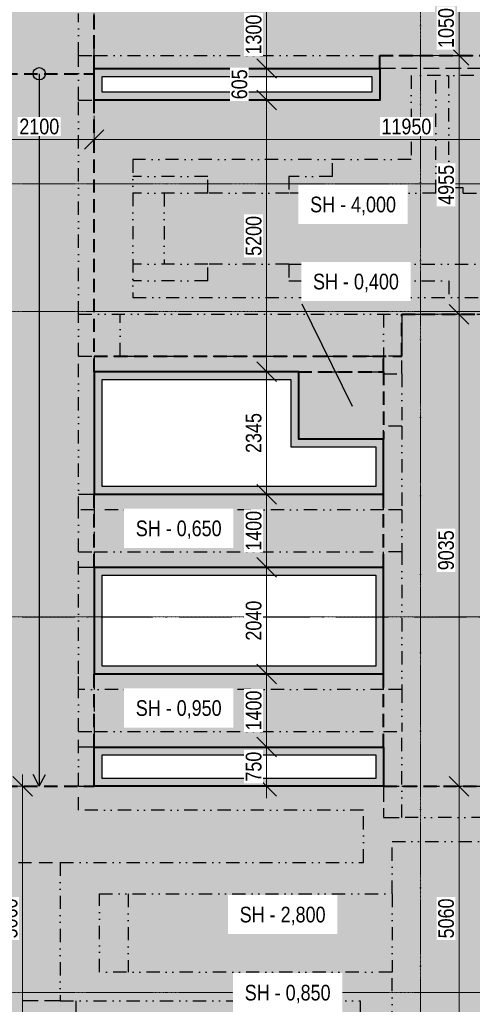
# Model space of a CAD drawing. Header units: millimetres. Extents: x -2694 to 670324, y -147023 to 76385.
# Tile 27 of 51: x 269974 to 278634, y 33526 to 52374. Entities that reach past the tile are written whole.
import ezdxf

# ---------------------------------------------------------------- set-up
doc = ezdxf.new("R2010")
doc.units = ezdxf.units.MM
doc.header["$LTSCALE"] = 10
for name, pattern in [('Carkovana 0.5x', [0.14, 0.1, -0.04]), ('Cerchovana 2x', [0.5, 0.3, -0.1, 0, -0.1]), ('DASHDOT', [25.4, 12.7, -6.35, 0, -6.35]), ('DASHED', [19.05, 12.7, -6.35]), ('DIVIDE', [31.75, 12.7, -6.35, 0, -6.35, 0, -6.35]), ('Teckovana', [0.06, 0, -0.06]), ('Čerchovaná 20mm', [3000, 2000, -500, 0, -500])]:
    doc.linetypes.add(name, pattern=pattern)
doc.layers.get('0').update_dxf_attribs({"lineweight": 20})
doc.layers.get('Defpoints').update_dxf_attribs({"lineweight": 20})
doc.layers.add('_A_OSY_HPFM', color=253, linetype='DASHDOT', lineweight=13)
doc.layers.add('A_KOTY', color=7, linetype='Continuous', lineweight=13)
doc.layers.add('A_SRAFY_ZB', color=7, linetype='Continuous', lineweight=13, true_color=0xc8c8c8, transparency=0.3)
doc.layers.add('B_PUD_ZAKLAD_TENKA_PODKLADNI_BETON_A_H.I.', color=7, linetype='Continuous', lineweight=30, true_color=0x05ff44)
doc.layers.add('B_PUD_ZAKLAD_TUCNA_ZAKLAD_SPARA', color=7, linetype='Continuous', lineweight=40, true_color=0xff054b)
doc.layers.add('Rastr', color=252, linetype='Teckovana', lineweight=20, plot=False)
doc.layers.add('Standard', color=131, linetype='Continuous', lineweight=20, transparency=0.25)
doc.styles.add('KÓTY', font='ARIALN.TTF')
doc.dimstyles.new('INPROS - 150', dxfattribs={"dimscale": 150, "dimtxt": 2, "dimasz": 2.5, "dimexe": 1.5, "dimexo": 2, "dimtad": 1, "dimdec": 0, "dimrnd": 5, "dimtxsty": 'KÓTY', "dimblk": 'OBLIQUE', "dimcen": 2.5, "dimdle": 1.5, "dimadec": 0, "dimazin": 0, "dimtfac": 1, "dimtdec": 0, "dimtmove": 2, "dimatfit": 3, "dimldrblk": 'OBLIQUE', "dimfxl": 6, "dimfxlon": 1, "dimtfill": 1, "dimlwd": -1, "dimlwe": -1, "dimarcsym": 0})

# ---------------------------------------------------------------- blocks, each defined once
blk = doc.blocks.new('OSY_HPFM')
at = {"layer": '_A_OSY_HPFM', "color": 7, "linetype": 'Čerchovaná 20mm', "lineweight": 9, "ltscale": 0.05, "transparency": 33554641}
for p, q in [((277640, -1496), (277640, 75185)), ((-1494, 49230), (294943, 49230)), ((-1494, 46790), (294943, 46790)), ((-1494, 40940), (294943, 40940)), ((-1494, 33750), (294943, 33750))]:
    blk.add_line(p, q, dxfattribs=at)
blk = doc.blocks.new('rastr jirka netisk')
at = {"layer": 'Rastr', "linetype": 'Cerchovana 2x', "lineweight": 5, "transparency": 33554508}
for p, q in [((277640, 260892), (277640, 199255)), ((300474, 234478), (185603, 234478)), ((300474, 232038), (185603, 232038)), ((300474, 226188), (185603, 226188)), ((300474, 218998), (185603, 218998))]:
    blk.add_line(p, q, dxfattribs=at)
blk = doc.blocks.new('tvar betonu')
at = {"layer": 'Standard', "color": 13, "linetype": 'DIVIDE', "lineweight": 25, "ltscale": 2, "true_color": 0xff5252, "transparency": 33554687}
for p, q in [((271099, 51690), (271099, 52490)), ((271399, 51690), (271398, 52490)), ((271099, 50835), (271099, 51690)), ((271099, 51690), (271399, 51690)), ((271399, 51690), (276862, 51690)), ((276862, 50835), (276862, 51690)), ((276862, 51690), (279262, 51690)), ((276862, 51440), (271399, 51440)), ((271399, 51440), (271399, 50835)), ((277462, 51305), (277462, 49695)), ((278662, 51305), (277462, 51305)), ((277937, 49055), (277937, 51305)), ((278187, 49155), (278187, 51305)), ((271099, 46735), (271099, 50835)), ((271099, 50835), (276862, 50835)), ((272139, 49695), (272139, 47055)), ((277462, 49695), (272139, 49695)), ((275959, 49375), (275959, 49695)), ((273574, 49375), (272139, 49375)), ((273574, 49055), (273574, 49375)), ((275124, 49375), (275124, 49055)), ((275959, 49375), (275124, 49375)), ((273574, 49055), (272139, 49055)), ((272739, 49055), (272739, 47695)), ((275124, 49055), (273574, 49055)), ((277937, 49055), (275124, 49055)), ((278209, 49055), (277937, 49055)), ((278459, 49155), (278187, 49155)), ((278209, 49155), (278209, 49055)), ((278459, 49055), (278459, 49155)), ((278459, 49055), (280309, 49055)), ((273574, 47695), (272139, 47695)), ((273574, 47375), (273574, 47695)), ((275124, 47695), (273574, 47695)), ((275124, 47695), (275124, 47375)), ((275124, 47695), (280309, 47695)), ((273574, 47375), (272139, 47375)), ((275124, 47375), (278184, 47375)), ((278184, 47375), (278184, 47055)), ((272139, 47055), (280309, 47055)), ((271099, 45935), (271099, 46735)), ((271099, 46735), (283347, 46735)), ((271899, 45935), (271899, 46735)), ((276937, 46735), (276937, 45935)), ((271099, 42990), (271099, 45935)), ((271099, 45935), (271399, 45935)), ((271399, 45935), (276937, 45935)), ((277287, 45935), (276287, 45935)), ((276937, 45935), (276937, 45595)), ((277287, 45935), (276937, 45935)), ((277287, 45595), (277287, 45935)), ((271399, 45635), (271399, 43290)), ((275312, 45635), (271399, 45635)), ((275312, 44345), (275312, 45635)), ((275312, 45635), (276937, 45635)), ((276937, 45595), (277287, 45595)), ((277287, 45595), (277287, 44595)), ((276937, 42990), (276937, 44595)), ((277287, 44595), (276937, 44595)), ((277287, 44595), (277287, 42990)), ((276937, 44345), (275312, 44345)), ((271399, 43290), (276937, 43290)), ((271399, 42990), (271099, 42990)), ((271099, 42190), (271099, 42990)), ((276937, 42990), (271399, 42990)), ((277287, 42990), (276937, 42990)), ((277287, 42990), (277287, 42190)), ((271099, 39850), (271099, 42190)), ((271099, 42190), (271399, 42190)), ((271399, 42190), (276937, 42190)), ((276937, 39550), (276937, 42190)), ((277287, 42190), (276937, 42190)), ((277287, 42190), (277287, 39550)), ((271399, 41890), (271399, 39850)), ((276937, 41890), (271399, 41890)), ((271099, 39550), (271099, 39850)), ((271399, 39850), (276937, 39850)), ((276937, 39550), (271099, 39550)), ((271099, 38750), (271099, 39550)), ((277287, 39550), (276937, 39550)), ((277287, 39550), (277287, 38750)), ((271099, 37700), (271099, 38750)), ((271099, 38750), (271399, 38750)), ((271399, 38750), (276937, 38750)), ((276937, 37700), (276937, 38750)), ((276937, 38750), (277287, 38750)), ((277287, 37100), (277287, 38750)), ((276937, 38450), (271399, 38450)), ((271399, 38450), (271399, 37700)), ((271099, 37240), (271099, 37700)), ((271099, 37700), (276937, 37700)), ((276554, 37240), (271099, 37240)), ((276554, 36240), (276554, 37240)), ((281412, 37100), (277287, 37100)), ((277099, 35640), (277099, 36640)), ((277099, 36640), (281599, 36640)), ((277099, 35640), (277099, 36640)), ((277099, 36640), (281599, 36640)), ((269949, 36240), (270349, 36240)), ((270349, 36240), (270749, 36240)), ((270749, 36240), (270749, 33590)), ((270749, 36240), (276554, 36240)), ((271499, 34140), (271499, 35640)), ((271499, 35640), (277099, 35640)), ((271499, 34140), (271499, 35640)), ((271499, 35640), (277099, 35640)), ((272049, 35640), (272049, 34140)), ((277099, 35640), (277099, 34140)), ((277099, 34140), (271499, 34140)), ((277099, 34140), (271499, 34140)), ((277099, 33140), (277099, 34140)), ((277099, 33140), (277099, 34140)), ((270749, 33590), (276491, 33590)), ((270749, 32990), (270749, 33590)), ((271049, 33590), (271049, 33290)), ((276491, 33590), (276491, 32640))]:
    blk.add_line(p, q, dxfattribs=at)
at = {"layer": 'Standard', "color": 13, "linetype": 'Carkovana 0.5x', "lineweight": 25, "ltscale": 300, "true_color": 0xff5252, "transparency": 33554687}
for p, q in [((271396, 51439), (271399, 51690)), ((271399, 51690), (271399, 51440)), ((271398, 51440), (271396, 51439)), ((271398, 51440), (271399, 51440)), ((279262, 51440), (276862, 51440)), ((277287, 46735), (277287, 45935)), ((271399, 45935), (271399, 45635)), ((271099, 43290), (271399, 43290)), ((271399, 43290), (271399, 42990)), ((271399, 42990), (271399, 42190)), ((271399, 42190), (271399, 41890)), ((271399, 41890), (271099, 41890)), ((271399, 39850), (271399, 38750)), ((271399, 38750), (271399, 38450)), ((271399, 38450), (271099, 38450)), ((276937, 37700), (276937, 37100)), ((276937, 37700), (277287, 37700)), ((277287, 37700), (281412, 37700)), ((276937, 37100), (277287, 37100)), ((270749, 33590), (269949, 33590))]:
    blk.add_line(p, q, dxfattribs=at)
blk = doc.blocks.new('_Oblique')
at = {"color": 0, "linetype": 'ByBlock', "lineweight": -2}
blk.add_line((-0.5, -0.5), (0.5, 0.5), dxfattribs=at)
blk = doc.blocks.new('*D127')
at = {"layer": 'A_KOTY', "color": 0, "transparency": 16777216}
for p, q in [((278380, 46510), (278380, 51915)), ((277587, 51690), (278605, 51690)), ((277587, 46735), (278605, 46735))]:
    blk.add_line(p, q, dxfattribs=at)
at = {"layer": 'Defpoints', "color": 0, "transparency": 16777216}
for p in [(277287, 51690), (278380, 51690), (277287, 46735)]:
    blk.add_point(p, dxfattribs=at)
at = {"layer": 'A_KOTY', "color": 0, "transparency": 16777216, "xscale": 375, "yscale": 375, "zscale": 375}
for p, rotation in [((278380, 51690), 90), ((278380, 46735), 270)]:
    blk.add_blockref('_Oblique', p, dxfattribs=dict(at, rotation=rotation))
at = {"layer": 'A_KOTY', "color": 0, "transparency": 16777216, "insert": (278133, 49212), "char_height": 300, "attachment_point": 5, "rotation": 90, "style": 'KÓTY', "bg_fill": 3, "box_fill_scale": 1.1, "bg_fill_color": 256, "bg_fill_true_color": 13158600, "bg_fill_transparency": 0}
blk.add_mtext('4955', dxfattribs=at)
blk = doc.blocks.new('*D128')
at = {"layer": 'A_KOTY', "color": 0, "transparency": 16777216}
for p, q in [((278380, 46960), (278380, 37475)), ((278380, 46735), (278605, 46735)), ((278380, 37700), (278605, 37700))]:
    blk.add_line(p, q, dxfattribs=at)
at = {"layer": 'Defpoints', "color": 0, "transparency": 16777216}
for p in [(278380, 46735), (278380, 37700), (278380, 37700)]:
    blk.add_point(p, dxfattribs=at)
at = {"layer": 'A_KOTY', "color": 0, "transparency": 16777216, "xscale": 375, "yscale": 375, "zscale": 375}
for p, rotation in [((278380, 46735), 90), ((278380, 37700), 270)]:
    blk.add_blockref('_Oblique', p, dxfattribs=dict(at, rotation=rotation))
at = {"layer": 'A_KOTY', "color": 0, "transparency": 16777216, "insert": (278133, 42217), "char_height": 300, "attachment_point": 5, "rotation": 90, "style": 'KÓTY', "bg_fill": 3, "box_fill_scale": 1.1, "bg_fill_color": 256, "bg_fill_true_color": 13158600, "bg_fill_transparency": 0}
blk.add_mtext('9035', dxfattribs=at)
blk = doc.blocks.new('*D129')
at = {"layer": 'A_KOTY', "color": 0, "transparency": 16777216}
for p, q in [((278380, 37925), (278380, 32415)), ((278380, 37700), (278605, 37700)), ((277689, 32640), (278605, 32640))]:
    blk.add_line(p, q, dxfattribs=at)
at = {"layer": 'Defpoints', "color": 0, "transparency": 16777216}
for p in [(278380, 37700), (277389, 32640), (278380, 32640)]:
    blk.add_point(p, dxfattribs=at)
at = {"layer": 'A_KOTY', "color": 0, "transparency": 16777216, "xscale": 375, "yscale": 375, "zscale": 375}
for p, rotation in [((278380, 37700), 90), ((278380, 32640), 270)]:
    blk.add_blockref('_Oblique', p, dxfattribs=dict(at, rotation=rotation))
at = {"layer": 'A_KOTY', "color": 0, "transparency": 16777216, "insert": (278133, 35170), "char_height": 300, "attachment_point": 5, "rotation": 90, "style": 'KÓTY', "bg_fill": 3, "box_fill_scale": 1.1, "bg_fill_color": 256, "bg_fill_true_color": 13158600, "bg_fill_transparency": 0}
blk.add_mtext('5060', dxfattribs=at)
blk = doc.blocks.new('*D132')
at = {"layer": 'A_KOTY', "color": 0, "transparency": 16777216}
for p, q in [((278380, 51465), (278380, 52965)), ((277940, 52740), (278605, 52740)), ((277587, 51690), (278605, 51690))]:
    blk.add_line(p, q, dxfattribs=at)
at = {"layer": 'Defpoints', "color": 0, "transparency": 16777216}
for p in [(277640, 52740), (278380, 52740), (277287, 51690)]:
    blk.add_point(p, dxfattribs=at)
at = {"layer": 'A_KOTY', "color": 0, "transparency": 16777216, "xscale": 375, "yscale": 375, "zscale": 375}
for p, rotation in [((278380, 52740), 90), ((278380, 51690), 270)]:
    blk.add_blockref('_Oblique', p, dxfattribs=dict(at, rotation=rotation))
at = {"layer": 'A_KOTY', "color": 0, "transparency": 16777216, "insert": (278133, 52215), "char_height": 300, "attachment_point": 5, "rotation": 90, "style": 'KÓTY', "bg_fill": 3, "box_fill_scale": 1.1, "bg_fill_color": 256, "bg_fill_true_color": 13158600, "bg_fill_transparency": 0}
blk.add_mtext('1050', dxfattribs=at)
blk = doc.blocks.new('*D133')
at = {"layer": 'A_KOTY', "color": 0, "transparency": 16777216}
for p, q in [((274698, 52964), (274698, 51215)), ((273798, 52739), (274923, 52739)), ((275598, 51440), (274473, 51440))]:
    blk.add_line(p, q, dxfattribs=at)
at = {"layer": 'Defpoints', "color": 0, "transparency": 16777216}
for p in [(271398, 52739), (274698, 51440), (276862, 51440)]:
    blk.add_point(p, dxfattribs=at)
at = {"layer": 'A_KOTY', "color": 0, "transparency": 16777216, "xscale": 375, "yscale": 375, "zscale": 375}
for p, rotation in [((274698, 52739), 90), ((274698, 51440), 270)]:
    blk.add_blockref('_Oblique', p, dxfattribs=dict(at, rotation=rotation))
at = {"layer": 'A_KOTY', "color": 0, "transparency": 16777216, "insert": (274451, 52090), "char_height": 300, "attachment_point": 5, "rotation": 90, "style": 'KÓTY', "bg_fill": 3, "box_fill_scale": 1.1, "bg_fill_color": 256, "bg_fill_true_color": 13158600, "bg_fill_transparency": 0}
blk.add_mtext('1300', dxfattribs=at)
blk = doc.blocks.new('*D134')
at = {"layer": 'A_KOTY', "color": 0, "transparency": 16777216}
for p, q in [((274698, 51665), (274698, 50610)), ((275598, 51440), (274473, 51440)), ((275598, 50835), (274473, 50835))]:
    blk.add_line(p, q, dxfattribs=at)
at = {"layer": 'Defpoints', "color": 0, "transparency": 16777216}
for p in [(276862, 51440), (274698, 50835), (276862, 50835)]:
    blk.add_point(p, dxfattribs=at)
at = {"layer": 'A_KOTY', "color": 0, "transparency": 16777216, "xscale": 375, "yscale": 375, "zscale": 375}
for p, rotation in [((274698, 51440), 90), ((274698, 50835), 270)]:
    blk.add_blockref('_Oblique', p, dxfattribs=dict(at, rotation=rotation))
at = {"layer": 'A_KOTY', "color": 0, "transparency": 16777216, "insert": (274179, 51137), "char_height": 300, "attachment_point": 5, "rotation": 90, "style": 'KÓTY', "bg_fill": 3, "box_fill_scale": 1.1, "bg_fill_color": 256, "bg_fill_true_color": 13158600, "bg_fill_transparency": 0}
blk.add_mtext('605', dxfattribs=at)
blk = doc.blocks.new('*D135')
at = {"layer": 'A_KOTY', "color": 0, "transparency": 16777216}
for p, q in [((274698, 51060), (274698, 45410)), ((275598, 50835), (274473, 50835)), ((275012, 45635), (274473, 45635))]:
    blk.add_line(p, q, dxfattribs=at)
at = {"layer": 'Defpoints', "color": 0, "transparency": 16777216}
for p in [(276862, 50835), (274698, 45635), (275312, 45635)]:
    blk.add_point(p, dxfattribs=at)
at = {"layer": 'A_KOTY', "color": 0, "transparency": 16777216, "xscale": 375, "yscale": 375, "zscale": 375}
for p, rotation in [((274698, 50835), 90), ((274698, 45635), 270)]:
    blk.add_blockref('_Oblique', p, dxfattribs=dict(at, rotation=rotation))
at = {"layer": 'A_KOTY', "color": 0, "transparency": 16777216, "insert": (274451, 48235), "char_height": 300, "attachment_point": 5, "rotation": 90, "style": 'KÓTY', "bg_fill": 3, "box_fill_scale": 1.1, "bg_fill_color": 256, "bg_fill_true_color": 13158600, "bg_fill_transparency": 0}
blk.add_mtext('5200', dxfattribs=at)
blk = doc.blocks.new('*D136')
at = {"layer": 'A_KOTY', "color": 0, "transparency": 16777216}
for p, q in [((274698, 45860), (274698, 43065)), ((275012, 45635), (274473, 45635)), ((275598, 43290), (274473, 43290))]:
    blk.add_line(p, q, dxfattribs=at)
at = {"layer": 'Defpoints', "color": 0, "transparency": 16777216}
for p in [(275312, 45635), (274698, 43290), (276937, 43290)]:
    blk.add_point(p, dxfattribs=at)
at = {"layer": 'A_KOTY', "color": 0, "transparency": 16777216, "xscale": 375, "yscale": 375, "zscale": 375}
for p, rotation in [((274698, 45635), 90), ((274698, 43290), 270)]:
    blk.add_blockref('_Oblique', p, dxfattribs=dict(at, rotation=rotation))
at = {"layer": 'A_KOTY', "color": 0, "transparency": 16777216, "insert": (274451, 44462), "char_height": 300, "attachment_point": 5, "rotation": 90, "style": 'KÓTY', "bg_fill": 3, "box_fill_scale": 1.1, "bg_fill_color": 256, "bg_fill_true_color": 13158600, "bg_fill_transparency": 0}
blk.add_mtext('2345', dxfattribs=at)
blk = doc.blocks.new('*D137')
at = {"layer": 'A_KOTY', "color": 0, "transparency": 16777216}
for p, q in [((274698, 43515), (274698, 41665)), ((275598, 43290), (274473, 43290)), ((275598, 41890), (274473, 41890))]:
    blk.add_line(p, q, dxfattribs=at)
at = {"layer": 'Defpoints', "color": 0, "transparency": 16777216}
for p in [(276937, 43290), (274698, 41890), (276937, 41890)]:
    blk.add_point(p, dxfattribs=at)
at = {"layer": 'A_KOTY', "color": 0, "transparency": 16777216, "xscale": 375, "yscale": 375, "zscale": 375}
for p, rotation in [((274698, 43290), 90), ((274698, 41890), 270)]:
    blk.add_blockref('_Oblique', p, dxfattribs=dict(at, rotation=rotation))
at = {"layer": 'A_KOTY', "color": 0, "transparency": 16777216, "insert": (274451, 42590), "char_height": 300, "attachment_point": 5, "rotation": 90, "style": 'KÓTY', "bg_fill": 3, "box_fill_scale": 1.1, "bg_fill_color": 256, "bg_fill_true_color": 13158600, "bg_fill_transparency": 0}
blk.add_mtext('1400', dxfattribs=at)
blk = doc.blocks.new('*D138')
at = {"layer": 'A_KOTY', "color": 0, "transparency": 16777216}
for p, q in [((274698, 42115), (274698, 39625)), ((275598, 41890), (274473, 41890)), ((275598, 39850), (274473, 39850))]:
    blk.add_line(p, q, dxfattribs=at)
at = {"layer": 'Defpoints', "color": 0, "transparency": 16777216}
for p in [(276937, 41890), (274698, 39850), (276937, 39850)]:
    blk.add_point(p, dxfattribs=at)
at = {"layer": 'A_KOTY', "color": 0, "transparency": 16777216, "xscale": 375, "yscale": 375, "zscale": 375}
for p, rotation in [((274698, 41890), 90), ((274698, 39850), 270)]:
    blk.add_blockref('_Oblique', p, dxfattribs=dict(at, rotation=rotation))
at = {"layer": 'A_KOTY', "color": 0, "transparency": 16777216, "insert": (274451, 40870), "char_height": 300, "attachment_point": 5, "rotation": 90, "style": 'KÓTY', "bg_fill": 3, "box_fill_scale": 1.1, "bg_fill_color": 256, "bg_fill_true_color": 13158600, "bg_fill_transparency": 0}
blk.add_mtext('2040', dxfattribs=at)
blk = doc.blocks.new('*D139')
at = {"layer": 'A_KOTY', "color": 0, "transparency": 16777216}
for p, q in [((274698, 40075), (274698, 38225)), ((275598, 39850), (274473, 39850)), ((275598, 38450), (274473, 38450))]:
    blk.add_line(p, q, dxfattribs=at)
at = {"layer": 'Defpoints', "color": 0, "transparency": 16777216}
for p in [(276937, 39850), (274698, 38450), (276937, 38450)]:
    blk.add_point(p, dxfattribs=at)
at = {"layer": 'A_KOTY', "color": 0, "transparency": 16777216, "xscale": 375, "yscale": 375, "zscale": 375}
for p, rotation in [((274698, 39850), 90), ((274698, 38450), 270)]:
    blk.add_blockref('_Oblique', p, dxfattribs=dict(at, rotation=rotation))
at = {"layer": 'A_KOTY', "color": 0, "transparency": 16777216, "insert": (274451, 39150), "char_height": 300, "attachment_point": 5, "rotation": 90, "style": 'KÓTY', "bg_fill": 3, "box_fill_scale": 1.1, "bg_fill_color": 256, "bg_fill_true_color": 13158600, "bg_fill_transparency": 0}
blk.add_mtext('1400', dxfattribs=at)
blk = doc.blocks.new('*D140')
at = {"layer": 'A_KOTY', "color": 0, "transparency": 16777216}
for p, q in [((274698, 38675), (274698, 37475)), ((275598, 38450), (274473, 38450)), ((275598, 37700), (274473, 37700))]:
    blk.add_line(p, q, dxfattribs=at)
at = {"layer": 'Defpoints', "color": 0, "transparency": 16777216}
for p in [(276937, 38450), (274698, 37700), (276937, 37700)]:
    blk.add_point(p, dxfattribs=at)
at = {"layer": 'A_KOTY', "color": 0, "transparency": 16777216, "xscale": 375, "yscale": 375, "zscale": 375}
for p, rotation in [((274698, 38450), 90), ((274698, 37700), 270)]:
    blk.add_blockref('_Oblique', p, dxfattribs=dict(at, rotation=rotation))
at = {"layer": 'A_KOTY', "color": 0, "transparency": 16777216, "insert": (274451, 38075), "char_height": 300, "attachment_point": 5, "rotation": 90, "style": 'KÓTY', "bg_fill": 3, "box_fill_scale": 1.1, "bg_fill_color": 256, "bg_fill_true_color": 13158600, "bg_fill_transparency": 0}
blk.add_mtext('750', dxfattribs=at)
blk = doc.blocks.new('*D149')
at = {"layer": 'A_KOTY', "color": 0, "transparency": 16777216}
for p, q in [((270029, 37925), (270029, 32415)), ((269599, 37700), (270254, 37700)), ((269599, 32640), (270254, 32640))]:
    blk.add_line(p, q, dxfattribs=at)
at = {"layer": 'Defpoints', "color": 0, "transparency": 16777216}
for p in [(269299, 37700), (269299, 32640), (270029, 32640)]:
    blk.add_point(p, dxfattribs=at)
at = {"layer": 'A_KOTY', "color": 0, "transparency": 16777216, "xscale": 375, "yscale": 375, "zscale": 375}
for p, rotation in [((270029, 37700), 90), ((270029, 32640), 270)]:
    blk.add_blockref('_Oblique', p, dxfattribs=dict(at, rotation=rotation))
at = {"layer": 'A_KOTY', "color": 0, "transparency": 16777216, "insert": (269782, 35170), "char_height": 300, "attachment_point": 5, "rotation": 90, "style": 'KÓTY', "bg_fill": 3, "box_fill_scale": 1.1, "bg_fill_color": 256, "bg_fill_true_color": 13158600, "bg_fill_transparency": 0}
blk.add_mtext('5060', dxfattribs=at)
blk = doc.blocks.new('*D182')
at = {"layer": 'A_KOTY', "color": 0, "transparency": 16777216}
for p, q in [((269299, 50535), (269299, 49856)), ((271399, 50535), (271399, 49856)), ((269074, 50081), (271624, 50081))]:
    blk.add_line(p, q, dxfattribs=at)
at = {"layer": 'Defpoints', "color": 0, "transparency": 16777216}
for p in [(269299, 50835), (271399, 50835), (271399, 50081)]:
    blk.add_point(p, dxfattribs=at)
at = {"layer": 'A_KOTY', "color": 0, "transparency": 16777216, "xscale": 375, "yscale": 375, "zscale": 375, "rotation": 180}
blk.add_blockref('_Oblique', (269299, 50081), dxfattribs=at)
at = {"layer": 'A_KOTY', "color": 0, "transparency": 16777216, "xscale": 375, "yscale": 375, "zscale": 375}
blk.add_blockref('_Oblique', (271399, 50081), dxfattribs=at)
at = {"layer": 'A_KOTY', "color": 0, "transparency": 16777216, "insert": (270349, 50328), "char_height": 300, "attachment_point": 5, "style": 'KÓTY', "bg_fill": 3, "box_fill_scale": 1.1, "bg_fill_color": 256, "bg_fill_true_color": 13158600, "bg_fill_transparency": 0}
blk.add_mtext('2100', dxfattribs=at)
blk = doc.blocks.new('*D183')
at = {"layer": 'A_KOTY', "color": 0, "transparency": 16777216}
for p, q in [((271399, 50535), (271399, 49856)), ((283347, 50535), (283347, 49856)), ((271174, 50081), (283572, 50081))]:
    blk.add_line(p, q, dxfattribs=at)
at = {"layer": 'Defpoints', "color": 0, "transparency": 16777216}
for p in [(271399, 50835), (283347, 50835), (283347, 50081)]:
    blk.add_point(p, dxfattribs=at)
at = {"layer": 'A_KOTY', "color": 0, "transparency": 16777216, "xscale": 375, "yscale": 375, "zscale": 375, "rotation": 180}
blk.add_blockref('_Oblique', (271399, 50081), dxfattribs=at)
at = {"layer": 'A_KOTY', "color": 0, "transparency": 16777216, "xscale": 375, "yscale": 375, "zscale": 375}
blk.add_blockref('_Oblique', (283347, 50081), dxfattribs=at)
at = {"layer": 'A_KOTY', "color": 0, "transparency": 16777216, "insert": (277373, 50328), "char_height": 300, "attachment_point": 5, "style": 'KÓTY', "bg_fill": 3, "box_fill_scale": 1.1, "bg_fill_color": 256, "bg_fill_true_color": 13158600, "bg_fill_transparency": 0}
blk.add_mtext('11950', dxfattribs=at)

msp = doc.modelspace()

# ---------------------------------------------------------------- hatches: boundary and pattern name
at = {"layer": 'A_SRAFY_ZB', "linetype": 'Continuous', "lineweight": -3}
msp.add_hatch(color=256, dxfattribs=at).paths.add_polyline_path([(287899.5, 59620), (286549.5, 59620), (286549.5, 52745), (271399.5, 52745), (271399.5, 51440), (276862.5, 51440), (276862.5, 51690), (279262.5, 51690), (279262.5, 51440), (286549.5, 51440), (286549.5, 50885), (284247, 50885), (284247, 49585), (286549.5, 49585), (286549.5, 42600), (284247, 42600), (284247, 42300), (281762, 42300), (281762, 41200), (286549.5, 41200), (286549.5, 37390), (286799.5, 37390), (286799.5, 36190), (286499.5, 36190), (286499.5, 33940), (287899.5, 33940)])
h = msp.add_hatch(color=256, dxfattribs=at)
h.paths.add_polyline_path([(270421.3, 53340), (269999.5, 53340), (269299.5, 53340.2), (269299.5, 51340), (270421.3, 51340)])
h.paths.add_polyline_path([(271399.5, 52739.1), (271399.5, 53340), (270421.3, 53340), (270421.3, 51340), (271399.5, 51340), (271399.5, 51440)])
h.paths.add_polyline_path([(270421.3, 51340), (269299.5, 51340), (269299.5, 50835), (269299.5, 45635), (269299.5, 43290), (269299.5, 41890), (269299.5, 39850), (269299.5, 38450), (269299.5, 37700), (270421.3, 37700)])
h.paths.add_polyline_path([(271399.5, 50835), (271399.5, 51340), (270421.3, 51340), (270421.3, 37700), (271399.5, 37700), (271399.5, 38450), (271399.5, 39850), (271399.5, 41890), (271399.5, 43290), (271399.5, 45635)])
h = msp.add_hatch(color=256, dxfattribs=at)
h.paths.add_polyline_path([(269299.5, 50835), (263836.5, 50835), (263836.5, 51340), (263836.5, 51690), (261436.5, 51690), (261436.5, 51340), (261436.5, 50835), (257352, 50835), (257352, 46735), (263412, 46735), (263412, 45935), (269299.5, 45935)])
h.paths.add_polyline_path([(283347, 50835), (279262.5, 50835), (279262.5, 51440), (279262.5, 51690), (276862.5, 51690), (276862.5, 51440), (276862.5, 50835), (271399.5, 50835), (271399.5, 45935), (277287, 45935), (277287, 46735), (283347, 46735)])
h = msp.add_hatch(color=256, dxfattribs=at)
h.paths.add_polyline_path([(263762, 43290), (263762, 44345), (263762, 45635), (263762, 45935), (263412, 45935), (263412, 46735), (258937, 46735), (258937, 45835), (258937, 43735), (258937, 41200), (258937, 38000), (258937, 37700), (263762, 37700), (263762, 38450), (263762, 39850), (263762, 41890)])
h.paths.add_polyline_path([(281762, 43735), (281762, 45835), (281762, 46735), (277287, 46735), (277287, 45935), (276937, 45935), (276937, 45635), (276937, 44345), (276937, 43290), (276937, 41890), (276937, 39850), (276937, 38450), (276937, 37700), (281762, 37700), (281762, 38000), (281762, 41200)])
h = msp.add_hatch(color=256, dxfattribs=at)
h.paths.add_polyline_path([(269299.5, 39850), (263762, 39850), (263762, 38450), (269299.5, 38450)])
h.paths.add_polyline_path([(269299.5, 43290), (263762, 43290), (263762, 41890), (269299.5, 41890)])
h.paths.add_polyline_path([(265387, 45635), (263762, 45635), (263762, 44345), (265387, 44345)])
h.paths.add_polyline_path([(269299.5, 45935), (263762, 45935), (263762, 45635), (265387, 45635), (269299.5, 45635)])
h.paths.add_polyline_path([(276937, 45935), (271399.5, 45935), (271399.5, 45635), (275312, 45635), (276937, 45635)])
h.paths.add_polyline_path([(276937, 45635), (275312, 45635), (275312, 44345), (276937, 44345)])
h.paths.add_polyline_path([(276937, 43290), (271399.5, 43290), (271399.5, 41890), (276937, 41890)])
h.paths.add_polyline_path([(276937, 39850), (271399.5, 39850), (271399.5, 38450), (276937, 38450)])
h = msp.add_hatch(color=256, dxfattribs=at)
h.paths.add_polyline_path([(259099.5, 32640), (265890.1, 32640), (270421.3, 32640), (270421.3, 37700), (269299.5, 37700), (263762, 37700), (258937, 37700), (255684.5, 37700), (255684.5, 36190), (255684.5, 33940), (254199.5, 33940), (252799.5, 33940), (252699.5, 33940), (252699.5, 31040), (259099.5, 31040)])
h.paths.add_polyline_path([(285014.5, 36190), (285014.5, 37390), (285014.5, 37700), (276937, 37700), (271399.5, 37700), (270421.3, 37700), (270421.3, 32640), (277388.6, 32640), (281599.5, 32640), (281599.5, 31040), (287999.5, 31040), (287999.5, 33940), (286499.5, 33940), (285014.5, 33940)])
h.paths.add_polyline_path([(277388.6, 32640), (276491.1, 32640), (276490, 29840), (277388.6, 29840)])
h.paths.add_polyline_path([(266790, 32640), (265890.1, 32640), (265890.1, 29840.8), (266790, 29840.8)])

# ---------------------------------------------------------------- linework, layer by layer
at = {"layer": 'A_KOTY', "lineweight": 25, "transparency": 33554687}
msp.add_lwpolyline([(276340.2, 44972.7), (275377.5, 46926.5)], dxfattribs=at)
at = {"layer": 'B_PUD_ZAKLAD_TENKA_PODKLADNI_BETON_A_H.I.', "transparency": 33554559, "const_width": 140}
for points in [[(271474.5, 51365), (276787.5, 51365), (276787.5, 50910), (271474.5, 50910)], [(271474.5, 45560), (275237, 45560), (275237, 44270), (276862, 44270), (276862, 43365), (271474.5, 43365)], [(271474.5, 41815), (276862, 41815), (276862, 39925), (271474.5, 39925)], [(271474.5, 38375), (276862, 38375), (276862, 37775), (271474.5, 37775)]]:
    msp.add_lwpolyline(points, close=True, dxfattribs=at)
at = {"layer": 'B_PUD_ZAKLAD_TENKA_PODKLADNI_BETON_A_H.I.'}
for points in [[(271549.5, 51290), (276712.5, 51290), (276712.5, 50985), (271549.5, 50985)], [(271549.5, 45485), (275162, 45485), (275162, 44195), (276787, 44195), (276787, 43440), (271549.5, 43440)], [(271549.5, 41740), (276787, 41740), (276787, 40000), (271549.5, 40000)], [(271549.5, 38300), (276787, 38300), (276787, 37850), (271549.5, 37850)]]:
    msp.add_lwpolyline(points, close=True, dxfattribs=at)
at = {"layer": 'B_PUD_ZAKLAD_TUCNA_ZAKLAD_SPARA', "linetype": 'DASHED', "ltscale": 2}
for points in [[(271399.5, 51440), (271399.5, 52739.1)], [(276862.5, 51440), (276862.5, 51690), (279262.5, 51690), (279262.5, 51440)], [(269299.5, 51340), (271399.5, 51340)], [(271399.5, 45635), (271399.5, 50835)], [(271399.5, 45935), (277287, 45935), (277287, 46735)], [(277287, 46735), (283347, 46735)], [(276937, 45635), (276937, 45935)], [(275312, 45635), (276937, 45635), (276937, 44345)], [(271399.5, 41890), (271399.5, 43290)], [(276937, 41890), (276937, 43290)], [(271399.5, 38450), (271399.5, 39850)], [(276937, 38450), (276937, 39850)], [(269299.5, 37700), (271399.5, 37700)], [(276937, 37700), (276937, 37700), (285014.5, 37700)]]:
    msp.add_lwpolyline(points, dxfattribs=at)
at = {"layer": 'B_PUD_ZAKLAD_TUCNA_ZAKLAD_SPARA', "lineweight": 25}
for points in [[(270349.5, 51340), (270349.5, 37700), (270231.5, 37926.7)], [(270349.5, 51340), (270349.5, 37700), (270467.5, 37926.7)]]:
    msp.add_lwpolyline(points, dxfattribs=at)
at = {"layer": 'B_PUD_ZAKLAD_TUCNA_ZAKLAD_SPARA'}
for points in [[(271399.5, 51440), (276862.5, 51440), (276862.5, 50835), (271399.5, 50835)], [(276937, 41890), (271399.5, 41890), (271399.5, 39850), (276937, 39850)], [(271399.5, 38450), (276937, 38450), (276937, 37700), (271399.5, 37700)]]:
    msp.add_lwpolyline(points, close=True, dxfattribs=at)
msp.add_lwpolyline([(275312, 45635), (271399.5, 45635), (271399.5, 43290), (276937, 43290), (276937, 44345), (275312, 44345), (275312, 45635)], dxfattribs=at)
at = {"layer": 'B_PUD_ZAKLAD_TUCNA_ZAKLAD_SPARA', "lineweight": 25}
msp.add_circle((270349.5, 51340), 118, dxfattribs=at)

# ---------------------------------------------------------------- block references
at = {"layer": '_A_OSY_HPFM'}
msp.add_blockref('OSY_HPFM', (0, 0), dxfattribs=at)
at = {"layer": 'Rastr'}
msp.add_blockref('rastr jirka netisk', (0, -185247.8), dxfattribs=at)
at = {"layer": 'Standard', "color": 2}
msp.add_blockref('tvar betonu', (0, 0), dxfattribs=at)

# ---------------------------------------------------------------- next in the draw order: texts
at = {"layer": 'A_KOTY', "lineweight": 25, "transparency": 33554687, "char_height": 300, "attachment_point": 5, "style": 'KÓTY', "bg_fill": 3, "box_fill_scale": 1.75, "bg_fill_color": 256, "bg_fill_transparency": 0}
for s, insert in [('SH - 4,000', (276352.3, 48809.2)), ('SH - 0,400', (276407.9, 47333.7)), ('SH - 0,650', (273016.3, 42609.1)), ('SH - 0,950', (273016.3, 39169.1)), ('SH - 2,800', (275004.9, 35216.2)), ('SH - 0,850', (275101.1, 33721.4))]:
    msp.add_mtext(s, dxfattribs=dict(at, insert=insert))

# ---------------------------------------------------------------- next in the draw order: dimensions: what is measured, and where the dimension line sits
at = {"layer": 'A_KOTY'}
for base, p1, p2, picture, middle in [((274697.7, 51440), (271397.8, 52739.1), (276862.5, 51440), '*D133', (274450.8, 52089.5)), ((270029.3, 32640), (269299.5, 37700), (269299.5, 32640), '*D149', (269782.4, 35170))]:
    dim = msp.add_linear_dim(base=base, p1=p1, p2=p2, angle=90, dimstyle='INPROS - 150', dxfattribs=at)
    dim.commit()
    dim.dimension.update_dxf_attribs({"geometry": picture, "text_midpoint": middle})
dim = msp.add_linear_dim(base=(271399.5, 50081.2), p1=(269299.5, 50835), p2=(271399.5, 50835), dimstyle='INPROS - 150', dxfattribs=at)
dim.commit()
dim.dimension.update_dxf_attribs({"geometry": '*D182', "text_midpoint": (270349.5, 50328.1)})

# ---------------------------------------------------------------- next in the draw order: dimensions: what is measured, and where the dimension line sits
for base, p1, p2, picture, middle in [((278379.8, 51690), (277287, 46735), (277287, 51690), '*D127', (278132.9, 49212.5)), ((274697.7, 50835), (276862.5, 51440), (276862.5, 50835), '*D134', (274178.9, 51137.5))]:
    dim = msp.add_linear_dim(base=base, p1=p1, p2=p2, angle=90, dimstyle='INPROS - 150', dxfattribs=at)
    dim.commit()
    dim.dimension.update_dxf_attribs({"geometry": picture, "text_midpoint": middle})

# ---------------------------------------------------------------- next in the draw order: dimensions: what is measured, and where the dimension line sits
for base, p1, p2, picture, middle in [((278379.8, 52740), (277287, 51690), (277640, 52740), '*D132', (278132.9, 52215)), ((274697.7, 45635), (276862.5, 50835), (275312, 45635), '*D135', (274450.8, 48235)), ((278379.8, 37700), (278379.8, 46735), (278379.8, 37700), '*D128', (278132.9, 42217.5))]:
    dim = msp.add_linear_dim(base=base, p1=p1, p2=p2, angle=90, dimstyle='INPROS - 150', dxfattribs=at)
    dim.commit()
    dim.dimension.update_dxf_attribs({"geometry": picture, "text_midpoint": middle})

# ---------------------------------------------------------------- next in the draw order: dimensions: what is measured, and where the dimension line sits
dim = msp.add_linear_dim(base=(283346.9771368, 50081.1712208), p1=(271399.4771368, 50834.9511631), p2=(283346.9771368, 50834.9511631), dimstyle='INPROS - 150', dxfattribs=at)
dim.commit()
dim.dimension.update_dxf_attribs({"geometry": '*D183', "text_midpoint": (277373.2271368, 50328.0931171)})
for base, p1, p2, picture, middle in [((274697.7, 43290), (275312, 45635), (276937, 43290), '*D136', (274450.8, 44462.5)), ((278379.8, 32640), (278379.8, 37700), (277388.6, 32640), '*D129', (278132.9, 35170))]:
    dim = msp.add_linear_dim(base=base, p1=p1, p2=p2, angle=90, dimstyle='INPROS - 150', dxfattribs=at)
    dim.commit()
    dim.dimension.update_dxf_attribs({"geometry": picture, "text_midpoint": middle})

# ---------------------------------------------------------------- next in the draw order: dimensions: what is measured, and where the dimension line sits
dim = msp.add_linear_dim(base=(274697.7, 41890), p1=(276937, 43290), p2=(276937, 41890), angle=90, dimstyle='INPROS - 150', dxfattribs=at)
dim.commit()
dim.dimension.update_dxf_attribs({"geometry": '*D137', "text_midpoint": (274450.8, 42590)})

# ---------------------------------------------------------------- next in the draw order: dimensions: what is measured, and where the dimension line sits
dim = msp.add_linear_dim(base=(274697.7, 39850), p1=(276937, 41890), p2=(276937, 39850), angle=90, dimstyle='INPROS - 150', dxfattribs=at)
dim.commit()
dim.dimension.update_dxf_attribs({"geometry": '*D138', "text_midpoint": (274450.8, 40870)})

# ---------------------------------------------------------------- next in the draw order: dimensions: what is measured, and where the dimension line sits
dim = msp.add_linear_dim(base=(274697.7, 38450), p1=(276937, 39850), p2=(276937, 38450), angle=90, dimstyle='INPROS - 150', dxfattribs=at)
dim.commit()
dim.dimension.update_dxf_attribs({"geometry": '*D139', "text_midpoint": (274450.8, 39150)})

# ---------------------------------------------------------------- next in the draw order: dimensions: what is measured, and where the dimension line sits
dim = msp.add_linear_dim(base=(274697.7, 37700), p1=(276937, 38450), p2=(276937, 37700), angle=90, dimstyle='INPROS - 150', dxfattribs=at)
dim.commit()
dim.dimension.update_dxf_attribs({"geometry": '*D140', "text_midpoint": (274450.8, 38075)})

doc.saveas('drawing.dxf')
